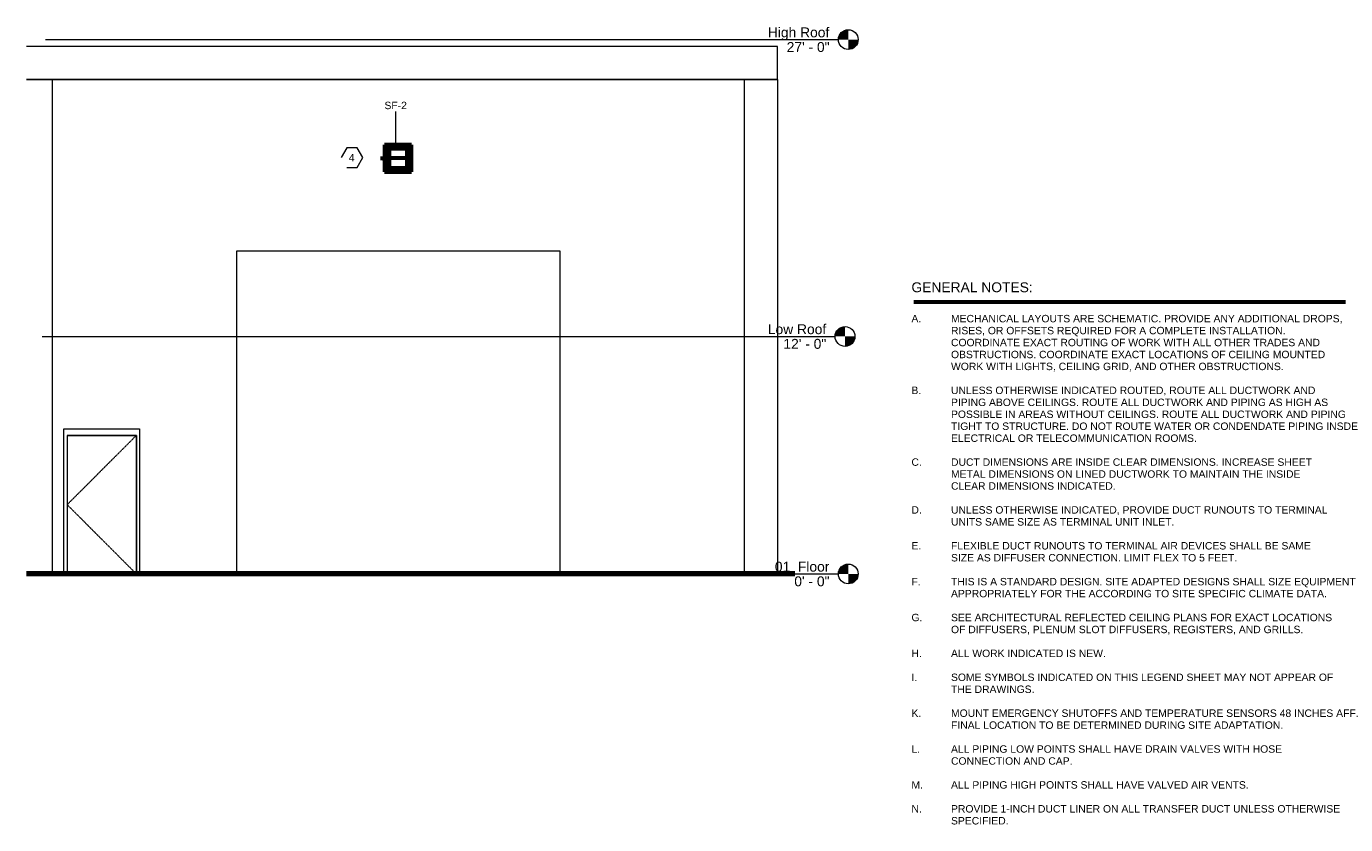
# Model space of a CAD drawing. Header units: inches. Extents: x -177 to 3070, y -211 to 332.
# Tile 2 of 4: x 506 to 1307, y -152 to 332. Entities that reach past the tile are written whole.
import ezdxf

# ---------------------------------------------------------------- set-up
doc = ezdxf.new("R2010")
doc.units = ezdxf.units.IN
doc.header["$MEASUREMENT"] = 0
doc.linetypes.add('Dash 1_16_', pattern=[0.125, 0.0625, -0.0625])
for name, color, linetype, lineweight in [('A-ANNO-NOTE', 131, 'Continuous', 9), ('A-DETL-WIDE', 214, 'Continuous', 60), ('A-DOOR', 31, 'Continuous', 18), ('A-DOOR-FRAM', 31, 'Continuous', 9), ('A-FLOR-LEVL', 51, 'Continuous', 9), ('A-ROOF', 132, 'Continuous', 18), ('A-ROOF-PATT', 132, 'Continuous', 18), ('A-WALL', 113, 'Continuous', 18), ('C-TOPO', 7, 'Continuous', 9), ('G-ANNO-TEXT', 231, 'Continuous', 9), ('L-SITE-WALL', 31, 'Continuous', 18), ('M-EQPM', 50, 'Continuous', 60), ('M-EQPM-IDEN', 50, 'Continuous', 9)]:
    doc.layers.add(name, color=color, linetype=linetype, lineweight=lineweight)
doc.styles.add('Arial', font='arial.ttf', dxfattribs={"height": 6})
doc.styles.add('Arial_1', font='arial.ttf', dxfattribs={"height": 4.5})

# ---------------------------------------------------------------- blocks, each defined once
blk = doc.blocks.new('Door-Passage-Single-Flush - 42_ x 84_-580516-HIGH BAY EXTERIOR SOUTH MECHANICAL SECTION')
at = {"layer": 'A-DOOR', "color": 10, "linetype": 'Dash 1_16_', "lineweight": 9}
for p, q in [((215.94, 84), (173.94, 42)), ((173.94, 42), (215.94, 0))]:
    blk.add_line(p, q, dxfattribs=at)
at = {"layer": 'A-DOOR', "color": 10, "lineweight": 9}
for p, q in [((215.94, 84), (173.94, 84)), ((173.94, 84), (173.94, 0)), ((215.94, 0), (215.94, 84))]:
    blk.add_line(p, q, dxfattribs=at)
at = {"layer": 'A-DOOR-FRAM', "color": 10}
for p, q in [((173.94, 84), (173.94, 0)), ((173.94, 84), (215.94, 84)), ((215.94, 84), (215.94, 0))]:
    blk.add_line(p, q, dxfattribs=at)
blk = doc.blocks.new('ANG M_I Facility_HOST_REVISED_07082024_rvt-3-HIGH BAY EXTERIOR SOUTH MECHANICAL SECTION')
at = {"layer": 'A-ROOF-PATT', "lineweight": 9}
h = blk.add_hatch(dxfattribs=at)
h.set_pattern_fill('FP_3', color=10, style=0, pattern_type=2)
h.set_pattern_definition([(0, (376.775, 300.508), (15.36, 0.161), [0.634, -10.886, 0.634, -10.886, -61.44]), (0, (376.775, 300.508), (15.36, 0.161), [-23.04, 0.634, -22.406, 0.634, -10.886, -26.88]), (0, (376.775, 300.508), (15.36, 0.161), [-57.6, 0.634, -7.046, 0.634, -18.566]), (175.852, (382.535, 300.588), (-4.40072207, -0.00268947), [0.318, -5.457, 0.318, -5.457, -30.801]), (175.852, (382.535, 300.588), (-4.40072207, -0.00268947), [-11.55, 0.318, -11.233, 0.318, -5.457, -13.475]), (175.852, (382.535, 300.588), (-4.40072207, -0.00268947), [-28.876, 0.318, -3.532, 0.318, -9.308]), (184.148, (384.455, 300.91), (-10.95893817, -1.1166182), [0.318, -5.457, 0.318, -5.457, -30.801]), (184.148, (384.455, 300.91), (-10.95893817, -1.1166182), [-11.55, 0.318, -11.233, 0.318, -5.457, -13.475]), (184.148, (384.455, 300.91), (-10.95893817, -1.1166182), [-28.876, 0.318, -3.532, 0.318, -9.308])])
h.paths.add_polyline_path([(265.76, 299.75), (584.94, 299.75), (584.94, 299.83), (164.94, 299.83), (164.94, 299.75), (204.19, 299.75)])
at = {"layer": 'A-ROOF', "color": 7}
for p, q in [((604.94, 319.85), (149.23, 319.85)), ((604.94, 299.83), (604.94, 319.85)), ((149.23, 299.83), (604.94, 299.83))]:
    blk.add_line(p, q, dxfattribs=at)
at = {"layer": 'A-WALL', "color": 7}
for p, q in [((584.94, 299.75), (164.94, 299.75)), ((276.94, 0), (276.94, 196)), ((276.94, 196), (472.94, 196)), ((472.94, 196), (472.94, 0)), ((171.94, 0), (171.94, 88)), ((171.94, 88), (217.94, 88)), ((217.94, 88), (217.94, 0))]:
    blk.add_line(p, q, dxfattribs=at)
at = {"layer": 'C-TOPO', "color": 250, "lineweight": 80}
blk.add_line((615.33, 0), (149.23, 0), dxfattribs=at)
at = {"layer": 'C-TOPO', "color": 10}
blk.add_line((149.23, 0), (615.33, 0), dxfattribs=at)
at = {"layer": 'L-SITE-WALL', "color": 7}
for p, q in [((164.94, 299.83), (149.23, 299.83)), ((164.94, 299.83), (164.94, 0)), ((584.94, 0), (584.94, 299.83)), ((604.94, 299.83), (584.94, 299.83)), ((604.94, 299.83), (604.94, 0))]:
    blk.add_line(p, q, dxfattribs=at)
at = {"layer": 'A-DOOR', "lineweight": 18}
blk.add_blockref('Door-Passage-Single-Flush - 42_ x 84_-580516-HIGH BAY EXTERIOR SOUTH MECHANICAL SECTION', (0, 0), dxfattribs=at)
blk = doc.blocks.new('SS_LOD200_AllSizes - SS-1-8-2986052-HIGH BAY EXTERIOR SOUTH MECHANICAL SECTION')
at = {"layer": 'M-EQPM'}
for p, q in [((366.56, 260.12), (366.56, 243.87)), ((382.81, 260.12), (366.56, 260.12)), ((367.94, 259.5), (367.94, 244.5)), ((381.44, 259.5), (367.94, 259.5)), ((368.06, 258.62), (381.31, 258.62)), ((368.06, 245.37), (368.06, 258.62)), ((369.44, 252.13), (369.44, 258)), ((369.44, 258), (379.94, 258)), ((379.94, 258), (379.94, 252.13)), ((381.31, 258.62), (381.31, 245.37)), ((381.44, 244.5), (381.44, 259.5)), ((382.81, 243.87), (382.81, 260.12)), ((365.34, 252), (363.99, 252)), ((365.34, 252), (366.56, 252)), ((369.44, 246), (369.44, 252.13)), ((379.94, 252.13), (369.44, 252.13)), ((379.94, 252.13), (379.94, 246)), ((366.56, 243.87), (382.81, 243.87)), ((367.94, 244.5), (381.44, 244.5)), ((381.31, 245.37), (368.06, 245.37)), ((379.94, 246), (369.44, 246))]:
    blk.add_line(p, q, dxfattribs=at)
blk = doc.blocks.new('Level - Level Head - Circle-50818-HIGH BAY EXTERIOR SOUTH MECHANICAL SECTION')
at = {"layer": 'A-FLOR-LEVL'}
h = blk.add_hatch(color=256, dxfattribs=at)
edge = h.paths.add_edge_path()
edge.add_line((647.87, 0), (641.87, 0))
edge.add_arc((647.87, 0), 6, 90, 180, ccw=False)
edge.add_line((647.87, 6), (647.87, 0))
h = blk.add_hatch(color=256, dxfattribs=at)
edge = h.paths.add_edge_path()
edge.add_line((647.87, -6), (647.87, 0))
edge.add_line((647.87, 0), (653.87, 0))
edge.add_arc((647.87, 0), 6, 270, 360, ccw=False)
blk.add_circle((647.87, 0), 6, dxfattribs=at)
blk = doc.blocks.new('03_Generic Annotation_Hexagon - 03_Generic Annotation_Hexagon-3123008-HIGH BAY EXTERIOR SOUTH MECHANICAL SECTION')
at = {"layer": 'A-ANNO-NOTE'}
for p, q in [((343.58, 258.47), (340.15, 252.53)), ((349.82, 258.47), (343.58, 258.47)), ((353.26, 252.5), (349.82, 258.47)), ((349.82, 246.54), (353.26, 252.5)), ((343.61, 246.54), (349.82, 246.54))]:
    blk.add_line(p, q, dxfattribs=at)

msp = doc.modelspace()

# ---------------------------------------------------------------- linework, layer by layer
at = {"layer": 'A-DETL-WIDE'}
msp.add_line((1044.75, 164.99), (1306.75, 164.99), dxfattribs=at)
at = {"layer": 'A-FLOR-LEVL'}
for p, q in [((518.06, 324), (999.04, 324)), ((516.06, 144), (997.04, 144)), ((518.06, 0), (999.04, 0))]:
    msp.add_line(p, q, dxfattribs=at)
at = {"layer": 'M-EQPM-IDEN'}
msp.add_line((730.57, 260.12), (730.55, 280.46), dxfattribs=at)

# ---------------------------------------------------------------- block references
at = {"color": 170, "lineweight": 5}
msp.add_blockref('ANG M_I Facility_HOST_REVISED_07082024_rvt-3-HIGH BAY EXTERIOR SOUTH MECHANICAL SECTION', (357.17, 0), dxfattribs=at)
at = {"layer": 'A-ANNO-NOTE'}
msp.add_blockref('03_Generic Annotation_Hexagon - 03_Generic Annotation_Hexagon-3123008-HIGH BAY EXTERIOR SOUTH MECHANICAL SECTION', (357.17, 0), dxfattribs=at)
at = {"layer": 'A-FLOR-LEVL'}
for p in [(357.17, 324), (355.17, 144), (357.17, 0)]:
    msp.add_blockref('Level - Level Head - Circle-50818-HIGH BAY EXTERIOR SOUTH MECHANICAL SECTION', p, dxfattribs=at)
at = {"layer": 'M-EQPM'}
msp.add_blockref('SS_LOD200_AllSizes - SS-1-8-2986052-HIGH BAY EXTERIOR SOUTH MECHANICAL SECTION', (357.17, 0), dxfattribs=at)

# ---------------------------------------------------------------- texts
at = {"layer": 'A-ANNO-NOTE', "insert": (702.01, 254.69), "char_height": 4.5, "width": 4.242, "attachment_point": 1, "style": 'Arial_1'}
msp.add_mtext('4', dxfattribs=at)
at = {"layer": 'A-FLOR-LEVL', "char_height": 6, "attachment_point": 1, "style": 'Arial'}
for s, insert, width in [('High Roof', (956.23, 331.4), 44.9955), ('27\' - 0"', (967.66, 322.52), 31.512), ('Low Roof', (956.23, 151.4), 42.5715), ('12\' - 0"', (965.66, 142.52), 31.512), ('01_Floor', (960.48, 7.4), 39.8445), ('0\' - 0"', (972.29, -1.48), 25.9065)]:
    msp.add_mtext(s, dxfattribs=dict(at, insert=insert, width=width))
at = {"layer": 'G-ANNO-TEXT', "color": 7, "lineweight": 30, "insert": (1043.35, 176.83), "char_height": 6, "width": 89.2335, "attachment_point": 1, "style": 'Arial'}
msp.add_mtext('GENERAL NOTES:', dxfattribs=at)
at = {"layer": 'G-ANNO-TEXT', "color": 7, "char_height": 4.5, "attachment_point": 1, "style": 'Arial_1'}
for s, insert, width in [('A.', (1043.35, 157.08), 7.272), ('^I', (1049.35, 157.08), 21.816), ('MECHANICAL LAYOUTS ARE SCHEMATIC. PROVIDE ANY ADDITIONAL DROPS,', (1067.35, 157.08), 291.0315), ('^I', (1043.35, 149.83), 29.088), ('RISES, OR OFFSETS REQUIRED FOR A COMPLETE INSTALLATION. ', (1067.35, 149.83), 250.884), ('^I', (1043.35, 142.58), 29.088), ('COORDINATE EXACT ROUTING OF WORK WITH ALL OTHER TRADES AND', (1067.35, 142.58), 275.2755), ('^I', (1043.35, 135.33), 29.088), ('^I', (1043.35, 128.08), 29.088), ('WORK WITH LIGHTS, CEILING GRID, AND OTHER OBSTRUCTIONS.', (1067.35, 128.08), 247.854), ('OBSTRUCTIONS. COORDINATE EXACT LOCATIONS OF CEILING MOUNTED', (1067.35, 135.33), 278.457), ('B.', (1043.35, 113.58), 7.272), ('^I', (1049.35, 113.58), 21.816), ('UNLESS OTHERWISE INDICATED ROUTED, ROUTE ALL DUCTWORK AND', (1067.35, 113.58), 271.9425), ('^I', (1043.35, 106.33), 29.088), ('PIPING ABOVE CEILINGS. ROUTE ALL DUCTWORK AND PIPING AS HIGH AS ', (1067.35, 106.33), 282.5475), ('^I', (1043.35, 99.08), 29.088), ('POSSIBLE IN AREAS WITHOUT CEILINGS. ROUTE ALL DUCTWORK AND PIPING ', (1067.35, 99.08), 296.031), ('^I', (1043.35, 91.83), 29.088), ('TIGHT TO STRUCTURE. DO NOT ROUTE WATER OR CONDENDATE PIPING INSDE ', (1067.35, 91.83), 305.5755), ('^I', (1043.35, 84.58), 29.088), ('ELECTRICAL OR TELECOMMUNICATION ROOMS.', (1067.35, 84.58), 183.1635), ('C.', (1043.35, 70.08), 7.7265), ('^I', (1049.72, 70.08), 21.3615), ('DUCT DIMENSIONS ARE INSIDE CLEAR DIMENSIONS. INCREASE SHEET', (1067.35, 70.08), 268.3065), ('^I', (1043.35, 62.83), 29.088), ('METAL DIMENSIONS ON LINED DUCTWORK TO MAINTAIN THE INSIDE', (1067.35, 62.83), 259.974), ('^I', (1043.35, 55.58), 29.088), ('CLEAR DIMENSIONS INDICATED.', (1067.35, 55.58), 122.2605), ('D.', (1043.35, 41.08), 7.7265), ('^I', (1049.72, 41.08), 21.3615), ('UNLESS OTHERWISE INDICATED, PROVIDE DUCT RUNOUTS TO TERMINAL ', (1067.35, 41.08), 282.5475), ('^I', (1043.35, 33.83), 29.088), ('UNITS SAME SIZE AS TERMINAL UNIT INLET.', (1067.35, 33.83), 165.5895), ('E.', (1043.35, 19.33), 7.272), ('^I', (1049.35, 19.33), 21.816), ('FLEXIBLE DUCT RUNOUTS TO TERMINAL AIR DEVICES SHALL BE SAME', (1067.35, 19.33), 267.3975), ('^I', (1043.35, 12.08), 29.088), ('SIZE AS DIFFUSER CONNECTION. LIMIT FLEX TO 5 FEET.', (1067.35, 12.08), 212.1), ('F.', (1043.35, -2.42), 6.8175), ('^I', (1048.97, -2.42), 22.2705), ('THIS IS A STANDARD DESIGN. SITE ADAPTED DESIGNS SHALL SIZE EQUIPMENT ', (1067.35, -2.42), 302.697), ('^I', (1043.35, -9.67), 29.088), ('APPROPRIATELY FOR THE ACCORDING TO SITE SPECIFIC CLIMATE DATA.', (1067.35, -9.67), 279.2145), ('^I', (1043.35, -31.42), 29.088), ('G.', (1043.35, -24.17), 8.181), ('^I', (1050.1, -24.17), 20.907), ('SEE ARCHITECTURAL REFLECTED CEILING PLANS FOR EXACT LOCATIONS', (1067.35, -24.17), 283.305), ('OF DIFFUSERS, PLENUM SLOT DIFFUSERS, REGISTERS, AND GRILLS.', (1067.35, -31.42), 261.9435), ('H.', (1043.35, -45.92), 7.7265), ('^I', (1049.72, -45.92), 21.3615), ('ALL WORK INDICATED IS NEW.', (1067.35, -45.92), 115.443), ('I.', (1043.35, -60.42), 4.0905), ('^I', (1046.72, -60.42), 24.9975), ('SOME SYMBOLS INDICATED ON THIS LEGEND SHEET MAY NOT APPEAR OF', (1067.35, -60.42), 284.517), ('^I', (1043.35, -67.67), 29.088), ('THE DRAWINGS.', (1067.35, -67.67), 62.418), ('K.', (1043.35, -82.17), 7.272), ('^I', (1049.35, -82.17), 21.816), ('MOUNT EMERGENCY SHUTOFFS AND TEMPERATURE SENSORS 48 INCHES AFF. ', (1067.35, -82.17), 306.03), ('^I', (1043.35, -89.42), 29.088), ('FINAL LOCATION TO BE DETERMINED DURING SITE ADAPTATION.', (1067.35, -89.42), 246.7935), ('L.', (1043.35, -103.92), 6.363), ('^I', (1048.6, -103.92), 22.725), ('ALL PIPING LOW POINTS SHALL HAVE DRAIN VALVES WITH HOSE', (1067.35, -103.92), 246.339), ('^I', (1043.35, -111.17), 29.088), ('CONNECTION AND CAP.', (1067.35, -111.17), 90.597), ('M.', (1043.35, -125.67), 8.6355), ('^I', (1050.47, -125.67), 20.4525), ('ALL PIPING HIGH POINTS SHALL HAVE VALVED AIR VENTS.', (1067.35, -125.67), 220.887), ('N.', (1043.35, -140.17), 7.7265), ('^I', (1049.72, -140.17), 21.3615), ('PROVIDE 1-INCH DUCT LINER ON ALL TRANSFER DUCT UNLESS OTHERWISE ', (1067.35, -140.17), 291.9405), ('^I', (1043.35, -147.42), 29.088), ('SPECIFIED.', (1067.35, -147.42), 42.5715)]:
    msp.add_mtext(s, dxfattribs=dict(at, insert=insert, width=width))
at = {"layer": 'M-EQPM-IDEN', "insert": (723.62, 286.34), "char_height": 4.5, "width": 16.665, "attachment_point": 1, "style": 'Arial_1'}
msp.add_mtext('SF-2', dxfattribs=at)

doc.saveas('drawing.dxf')
